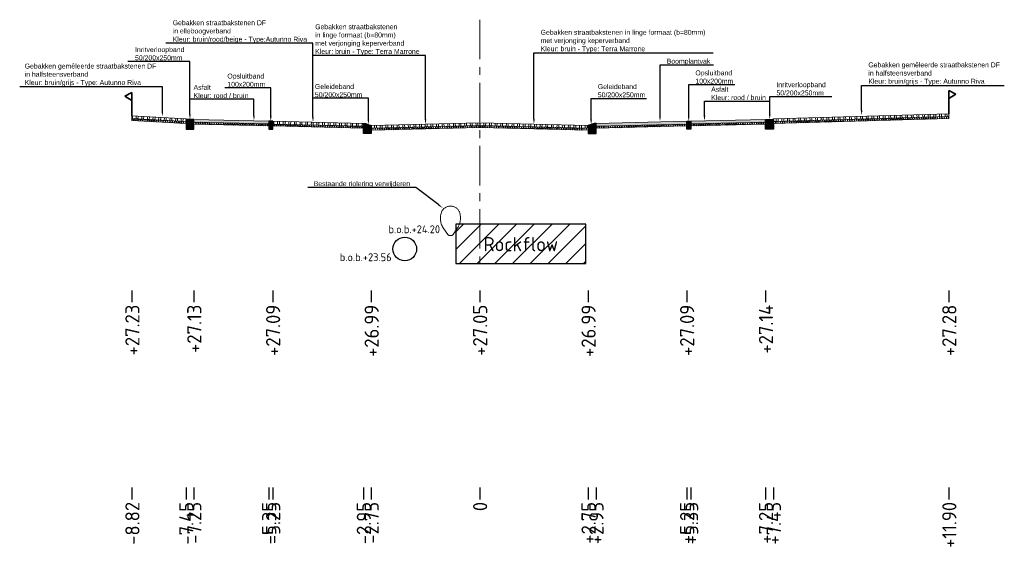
# Model space of a CAD drawing. Header units: metres. Extents: x 198530 to 198748, y 355169 to 355318.
# Tile 33 of 37: x 198684 to 198709, y 355259 to 355273. Entities that reach past the tile are written whole.
import ezdxf
from ezdxf import colors
from ezdxf.entities.mleader import LeaderData, LeaderLine
from ezdxf.math import Vec2, Vec3

# ---------------------------------------------------------------- set-up
doc = ezdxf.new("R2010")
doc.units = ezdxf.units.M
doc.linetypes.add('AM-AS', pattern=[16, 10, -2, 2, -2])
doc.linetypes.add('RI-GWA', pattern=[18.45, 6, -1.8, 1.75, -1.8, 1.75, -1.8, 1.75, -1.8])
doc.layers.get('Defpoints').update_dxf_attribs({"lineweight": 25})
for name, color, linetype, lineweight in [('B-WE-RI-GWA-BESTAANDE RIOLERING', 252, 'RI-GWA', 18), ('C3D-LABELS', 7, 'Continuous', 25), ('N-WE-AM-AS-G', 10, 'AM-AS', 18), ('N-WE-VH-VERHARDING_FUNDERING-G', 7, 'Continuous', 35), ('X-XX-AL-T25', 7, 'Continuous', 25)]:
    doc.layers.add(name, color=color, linetype=linetype, lineweight=lineweight)
for name, color, linetype in [('N-WE-AL-DETAIL-G', 7, 'Continuous'), ('N-WE-RI-DWA-NIEUWE RIOLERING', 7, 'Continuous'), ('N-WE-VH-ROCKFLOW-G', 10, 'Continuous')]:
    doc.layers.add(name, color=color, linetype=linetype)
doc.styles.add('NLCS-ISO', font='NLCS-ISO.ttf')
doc.styles.add('NLCS-ISO-M200-T25', font='NLCS-ISO.ttf', dxfattribs={"height": 0.5})
doc.styles.add('NLCS-ISO-M50-T25', font='NLCS-ISO.ttf', dxfattribs={"height": 0.125})
pattern_1 = [(60, (-3613.88653, -302.51122), (-0.0433012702, 0.025), []), (120, (-3613.88653, -302.51122), (-0.0433012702, -0.025), [])]

# ---------------------------------------------------------------- blocks, each defined once
blk = doc.blocks.new('*U12')
at = {"lineweight": 9}
h = blk.add_hatch(dxfattribs=at)
h.set_pattern_fill('ANSI32', color=252, scale=0.015, angle=47)
h.paths.add_polyline_path([(0, 0), (-2.75, -0.069), (-2.749, -0.139), (0.001, -0.07)])
h = blk.add_hatch(dxfattribs=at)
h.set_pattern_fill('AVH-ASFALT', color=252, scale=0.05, pattern_type=2)
h.set_pattern_definition(pattern_1)
h.paths.add_polyline_path([(0.001, -0.07), (-2.749, -0.139), (-2.749, -0.189), (0.001, -0.12)])
for points in [[(0.001, -0.12), (-2.749, -0.189), (-2.75, -0.069), (0, 0)], [(0.001, -0.07), (-2.749, -0.139)]]:
    blk.add_lwpolyline(points, dxfattribs=at)
at = {"layer": 'Defpoints', "color": 6, "lineweight": 9}
for points in [[(0, 0), (-2.75, -0.069), (-2.749, -0.139), (0.001, -0.07)], [(0.001, -0.07), (-2.749, -0.139), (-2.749, -0.189), (0.001, -0.12)]]:
    blk.add_lwpolyline(points, close=True, dxfattribs=at)
blk = doc.blocks.new('*U14')
at = {"lineweight": 9}
h = blk.add_hatch(dxfattribs=at)
h.set_pattern_fill('ANSI32', color=252, scale=0.015, angle=47)
h.paths.add_polyline_path([(0, 0), (-2.75, -0.069), (-2.749, -0.139), (0.001, -0.07)])
h = blk.add_hatch(dxfattribs=at)
h.set_pattern_fill('AVH-ASFALT', color=252, scale=0.05, pattern_type=2)
h.set_pattern_definition(pattern_1)
h.paths.add_polyline_path([(0.001, -0.07), (-2.749, -0.139), (-2.749, -0.189), (0.001, -0.12)])
for points in [[(0.001, -0.12), (-2.749, -0.189), (-2.75, -0.069), (0, 0)], [(0.001, -0.07), (-2.749, -0.139)]]:
    blk.add_lwpolyline(points, dxfattribs=at)
at = {"layer": 'Defpoints', "color": 6, "lineweight": 9}
for points in [[(0, 0), (-2.75, -0.069), (-2.749, -0.139), (0.001, -0.07)], [(0.001, -0.07), (-2.749, -0.139), (-2.749, -0.189), (0.001, -0.12)]]:
    blk.add_lwpolyline(points, close=True, dxfattribs=at)
blk = doc.blocks.new('Geleideband_5-20x25')
at = {"layer": 'N-WE-AL-DETAIL-G'}
h = blk.add_hatch(color=252, dxfattribs=at)
h.dxf.hatch_style = 1
h.paths.add_polyline_path([(0.2, -0.25), (0, -0.25), (0, 0), (0.05, 0), (0.2, -0.05)])
blk.add_lwpolyline([(0.2, -0.25), (0, -0.25), (0, 0), (0.05, 0), (0.2, -0.05)], close=True)
blk = doc.blocks.new('*U110')
at = {"lineweight": 9}
h = blk.add_hatch(dxfattribs=at)
h.set_pattern_fill('GRAVEL', color=252, scale=0.005)
h.paths.add_polyline_path([(0, 0), (-2.3, -0.057), (-2.299, -0.127), (0.001, -0.07)])
h = blk.add_hatch(dxfattribs=at)
h.set_pattern_fill('AVH-ASFALT', color=252, scale=0.05, pattern_type=2)
h.set_pattern_definition(pattern_1)
h.paths.add_polyline_path([(0.001, -0.07), (-2.299, -0.127), (-2.299, -0.177), (0.001, -0.12)])
for points in [[(0.001, -0.12), (-2.299, -0.177), (-2.3, -0.057), (0, 0)], [(0.001, -0.07), (-2.299, -0.127)]]:
    blk.add_lwpolyline(points, dxfattribs=at)
at = {"layer": 'Defpoints', "color": 6, "lineweight": 9}
for points in [[(0, 0), (-2.3, -0.057), (-2.299, -0.127), (0.001, -0.07)], [(0.001, -0.07), (-2.299, -0.127), (-2.299, -0.177), (0.001, -0.12)]]:
    blk.add_lwpolyline(points, close=True, dxfattribs=at)
blk = doc.blocks.new('Opsluitband_100x200')
at = {"layer": 'N-WE-AL-DETAIL-G'}
h = blk.add_hatch(color=252, dxfattribs=at)
h.dxf.hatch_style = 1
h.paths.add_polyline_path([(0.1, 0), (0, 0), (0, -0.2), (0.1, -0.2)])
blk.add_lwpolyline([(0, -0.2), (0, 0), (0.1, 0), (0.1, -0.2)], close=True)
blk = doc.blocks.new('*U103')
at = {"lineweight": 9}
h = blk.add_hatch(color=252, dxfattribs=at)
h.dxf.hatch_style = 1
h.paths.add_polyline_path([(0, 0), (-1.9, -0.048), (-1.899, -0.117), (0.001, -0.07)])
h = blk.add_hatch(dxfattribs=at)
h.set_pattern_fill('AVH-ASFALT', color=252, scale=0.05, pattern_type=2)
h.set_pattern_definition(pattern_1)
h.paths.add_polyline_path([(0.001, -0.07), (-1.899, -0.117), (-1.899, -0.167), (0.001, -0.12)])
for points in [[(0.001, -0.12), (-1.899, -0.167), (-1.9, -0.048), (0, 0)], [(0.001, -0.07), (-1.899, -0.117)]]:
    blk.add_lwpolyline(points, dxfattribs=at)
at = {"layer": 'Defpoints', "color": 6, "lineweight": 9}
for points in [[(0, 0), (-1.9, -0.048), (-1.899, -0.117), (0.001, -0.07)], [(0.001, -0.07), (-1.899, -0.117), (-1.899, -0.167), (0.001, -0.12)]]:
    blk.add_lwpolyline(points, close=True, dxfattribs=at)
blk = doc.blocks.new('Inritverloopband_20x25')
at = {"layer": 'N-WE-AL-DETAIL-G'}
h = blk.add_hatch(color=252, dxfattribs=at)
h.dxf.hatch_style = 1
h.paths.add_polyline_path([(0.2, -0.25), (0, -0.25), (0, 0), (0.2, 0)])
blk.add_lwpolyline([(0.2, -0.25), (0, -0.25), (0, 0), (0.2, 0)], close=True)
blk.add_lwpolyline([(0.2, 0), (0.2, 0.01)])
blk = doc.blocks.new('*U41')
at = {"lineweight": 9}
h = blk.add_hatch(dxfattribs=at)
h.set_pattern_fill('ANSI32', color=252, scale=0.015, angle=47)
h.paths.add_polyline_path([(0, 0), (-4.45, -0.111), (-4.45, -0.181), (0.001, -0.07)])
h = blk.add_hatch(dxfattribs=at)
h.set_pattern_fill('AVH-ASFALT', color=252, scale=0.05, pattern_type=2)
h.set_pattern_definition(pattern_1)
h.paths.add_polyline_path([(0.001, -0.07), (-4.45, -0.181), (-4.45, -0.231), (0.001, -0.12)])
for points in [[(0.001, -0.12), (-4.45, -0.231), (-4.451, -0.111), (0, 0)], [(0.001, -0.07), (-4.45, -0.181)]]:
    blk.add_lwpolyline(points, dxfattribs=at)
at = {"layer": 'Defpoints', "color": 6, "lineweight": 9}
for points in [[(0, 0), (-4.45, -0.111), (-4.45, -0.181), (0.001, -0.07)], [(0.001, -0.07), (-4.45, -0.181), (-4.45, -0.231), (0.001, -0.12)]]:
    blk.add_lwpolyline(points, close=True, dxfattribs=at)
blk = doc.blocks.new('OBJ_Grens')
at = {"layer": 'N-WE-VH-VERHARDING_FUNDERING-G'}
for p, q in [((0, 0), (0, 0.586)), ((0, 0.586), (0.179, 0.496)), ((0.179, 0.496), (0, 0.386))]:
    blk.add_line(p, q, dxfattribs=at)
blk = doc.blocks.new('*U13')
at = {"lineweight": 9}
h = blk.add_hatch(dxfattribs=at)
h.set_pattern_fill('ANSI32', color=252, scale=0.015, angle=47)
h.paths.add_polyline_path([(0, 0), (-2.3, -0.057), (-2.299, -0.127), (0.001, -0.07)])
h = blk.add_hatch(dxfattribs=at)
h.set_pattern_fill('AVH-ASFALT', color=252, scale=0.05, pattern_type=2)
h.set_pattern_definition(pattern_1)
h.paths.add_polyline_path([(0.001, -0.07), (-2.299, -0.127), (-2.299, -0.177), (0.001, -0.12)])
for points in [[(0.001, -0.12), (-2.299, -0.177), (-2.3, -0.057), (0, 0)], [(0.001, -0.07), (-2.299, -0.127)]]:
    blk.add_lwpolyline(points, dxfattribs=at)
at = {"layer": 'Defpoints', "color": 6, "lineweight": 9}
for points in [[(0, 0), (-2.3, -0.057), (-2.299, -0.127), (0.001, -0.07)], [(0.001, -0.07), (-2.299, -0.127), (-2.299, -0.177), (0.001, -0.12)]]:
    blk.add_lwpolyline(points, close=True, dxfattribs=at)
blk = doc.blocks.new('*U42')
at = {"lineweight": 9}
h = blk.add_hatch(dxfattribs=at)
h.set_pattern_fill('ANSI32', color=252, scale=0.015, angle=47)
h.paths.add_polyline_path([(0, 0), (-1.372, -0.034), (-1.371, -0.104), (0.001, -0.07)])
h = blk.add_hatch(dxfattribs=at)
h.set_pattern_fill('AVH-ASFALT', color=252, scale=0.05, pattern_type=2)
h.set_pattern_definition(pattern_1)
h.paths.add_polyline_path([(0.001, -0.07), (-1.371, -0.104), (-1.371, -0.154), (0.001, -0.12)])
for points in [[(0.001, -0.12), (-1.371, -0.154), (-1.372, -0.034), (0, 0)], [(0.001, -0.07), (-1.371, -0.104)]]:
    blk.add_lwpolyline(points, dxfattribs=at)
at = {"layer": 'Defpoints', "color": 6, "lineweight": 9}
for points in [[(0, 0), (-1.372, -0.034), (-1.371, -0.104), (0.001, -0.07)], [(0.001, -0.07), (-1.371, -0.104), (-1.371, -0.154), (0.001, -0.12)]]:
    blk.add_lwpolyline(points, close=True, dxfattribs=at)

msp = doc.modelspace()

# ---------------------------------------------------------------- hatches: boundary and pattern name
at = {"layer": 'N-WE-VH-ROCKFLOW-G'}
h = msp.add_hatch(dxfattribs=at)
h.set_pattern_fill('ANSI31', color=256, scale=0.1)
h.set_pattern_definition([(45, (152.085, -22.56), (-0.22450640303, 0.22450640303), [])])
h.paths.add_polyline_path([(198695.15, 355266.482), (198698.45, 355266.482), (198698.45, 355267.482), (198695.15, 355267.482)])
h.paths.add_polyline_path([(198695.728, 355266.559), (198697.852, 355266.559), (198697.852, 355267.423), (198695.728, 355267.423)], flags=24)

# ---------------------------------------------------------------- linework, layer by layer
at = {"layer": 'B-WE-RI-GWA-BESTAANDE RIOLERING'}
msp.add_lwpolyline([(198694.952, 355267.216), (198694.852, 355267.36, -0.266628), (198694.799, 355267.809, -0.62829), (198695.245, 355267.789, -0.238625), (198695.182, 355267.36), (198695.082, 355267.216, -0.38881)], format="xyb", close=True, dxfattribs=at)
at = {"layer": 'C3D-LABELS', "color": 7, "linetype": 'Continuous', "lineweight": 25}
for p, q in [((198686.94, 355265.8), (198686.94, 355265.5)), ((198688.51, 355265.8), (198688.51, 355265.5)), ((198690.51, 355265.8), (198690.51, 355265.5)), ((198693.01, 355265.8), (198693.01, 355265.5)), ((198695.76, 355265.8), (198695.76, 355265.5)), ((198698.51, 355265.8), (198698.51, 355265.5)), ((198701.01, 355265.8), (198701.01, 355265.5)), ((198703.01, 355265.8), (198703.01, 355265.5)), ((198707.66, 355265.8), (198707.66, 355265.5)), ((198686.94, 355260.801), (198686.94, 355260.501)), ((198688.31, 355260.801), (198688.31, 355260.501)), ((198688.51, 355260.801), (198688.51, 355260.501)), ((198690.41, 355260.801), (198690.41, 355260.501)), ((198690.51, 355260.801), (198690.51, 355260.501)), ((198692.81, 355260.801), (198692.81, 355260.501)), ((198693.01, 355260.801), (198693.01, 355260.501)), ((198695.76, 355260.801), (198695.76, 355260.501)), ((198698.51, 355260.801), (198698.51, 355260.501)), ((198698.71, 355260.801), (198698.71, 355260.501)), ((198701.01, 355260.801), (198701.01, 355260.501)), ((198701.11, 355260.801), (198701.11, 355260.501)), ((198703.01, 355260.801), (198703.01, 355260.501)), ((198703.21, 355260.801), (198703.21, 355260.501)), ((198707.66, 355260.801), (198707.66, 355260.501))]:
    msp.add_line(p, q, dxfattribs=at)
at = {"layer": 'N-WE-AM-AS-G', "ltscale": 0.1}
msp.add_lwpolyline([(198695.76, 355272.664), (198695.76, 355266.264)], dxfattribs=at)
at = {"layer": 'N-WE-RI-DWA-NIEUWE RIOLERING'}
msp.add_circle((198693.858, 355266.851), 0.3, dxfattribs=at)
at = {"layer": 'N-WE-VH-ROCKFLOW-G'}
msp.add_lwpolyline([(198695.15, 355266.482), (198698.45, 355266.482), (198698.45, 355267.482), (198695.15, 355267.482)], close=True, dxfattribs=at)

# ---------------------------------------------------------------- block references
at = {"layer": 'N-WE-AL-DETAIL-G', "xscale": -1}
for name, p in [('OBJ_Grens', (198686.94, 355270.23)), ('Inritverloopband_20x25', (198688.51, 355270.138)), ('*U103', (198688.51, 355270.138)), ('Opsluitband_100x200', (198690.51, 355270.088)), ('*U14', (198695.76, 355270.05)), ('Geleideband_5-20x25', (198698.71, 355270.031))]:
    msp.add_blockref(name, p, dxfattribs=at)
at = {"layer": 'N-WE-AL-DETAIL-G'}
for name, p in [('OBJ_Grens', (198707.66, 355270.28)), ('*U103', (198703.01, 355270.138)), ('Inritverloopband_20x25', (198703.01, 355270.138)), ('Geleideband_5-20x25', (198692.81, 355270.031)), ('*U12', (198695.76, 355270.05)), ('Opsluitband_100x200', (198701.01, 355270.088))]:
    msp.add_blockref(name, p, dxfattribs=at)
at = {"layer": 'N-WE-AL-DETAIL-G', "xscale": -1}
for name, p, rotation in [('*U42', (198686.94, 355270.23), 358.047396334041), ('*U110', (198698.71, 355270.031), 2.864192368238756)]:
    msp.add_blockref(name, p, dxfattribs=dict(at, rotation=rotation))
at = {"layer": 'N-WE-AL-DETAIL-G'}
for name, p, rotation in [('*U13', (198692.81, 355270.031), 357.1318602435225), ('*U41', (198707.66, 355270.28), 0.2543721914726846)]:
    msp.add_blockref(name, p, dxfattribs=dict(at, rotation=rotation))

# ---------------------------------------------------------------- texts
at = {"layer": 'B-WE-RI-GWA-BESTAANDE RIOLERING', "insert": (198693.445, 355267.451), "char_height": 0.2, "attachment_point": 1, "style": 'NLCS-ISO-M200-T25'}
msp.add_mtext_dynamic_manual_height_columns('b.o.b.+24.20', width=1.70356, gutter_width=2.5, heights=[0.543], dxfattribs=at)
at = {"layer": 'C3D-LABELS', "color": 7, "linetype": 'Continuous', "lineweight": 25, "char_height": 0.36, "attachment_point": 6, "rotation": 90, "style": 'NLCS-ISO'}
for s, insert in [('+27.23', (198686.95, 355265.439)), ('+27.13', (198688.52, 355265.439)), ('+27.09', (198690.52, 355265.439)), ('+26.99', (198693.02, 355265.439)), ('+27.05', (198695.77, 355265.439)), ('+26.99', (198698.52, 355265.439)), ('+27.09', (198701.02, 355265.439)), ('+27.14', (198703.02, 355265.439)), ('+27.28', (198707.67, 355265.439)), ('-8.82', (198686.95, 355260.44)), ('-7.45', (198688.32, 355260.44)), ('-7.25', (198688.52, 355260.44)), ('-5.35', (198690.42, 355260.44)), ('-5.25', (198690.52, 355260.44)), ('-2.95', (198692.82, 355260.44)), ('-2.75', (198693.02, 355260.44)), ('0', (198695.77, 355260.44)), ('+2.75', (198698.52, 355260.44)), ('+2.95', (198698.72, 355260.44)), ('+5.25', (198701.02, 355260.44)), ('+5.35', (198701.12, 355260.44)), ('+7.25', (198703.02, 355260.44)), ('+7.45', (198703.22, 355260.44)), ('+11.90', (198707.67, 355260.44))]:
    msp.add_mtext(s, dxfattribs=dict(at, insert=insert))
at = {"layer": 'N-WE-RI-DWA-NIEUWE RIOLERING', "insert": (198692.209, 355266.742), "char_height": 0.2, "attachment_point": 1, "style": 'NLCS-ISO-M200-T25'}
msp.add_mtext_dynamic_manual_height_columns('b.o.b.+23.56', width=1.70356, gutter_width=2.5, heights=[0.543], dxfattribs=at)
at = {"layer": 'N-WE-VH-ROCKFLOW-G', "insert": (198695.854, 355267.153), "char_height": 0.36, "attachment_point": 1, "style": 'NLCS-ISO'}
msp.add_mtext('Rockflow', dxfattribs=at)

# ---------------------------------------------------------------- leaders
at = {"layer": 'X-XX-AL-T25'}
ml = msp.add_multileader_mtext('Standard', dxfattribs=at)
ml.set_content('{\\fArial|b0|i0|c0|p34;Gebakken straatbakstenen DF \\Pin elleboogverband\\PKleur: bruin/rood/beige - Type:Autunno Riva}', color=256, style='NLCS-ISO-M50-T25')
ml.set_leader_properties(color=256, linetype='ByLayer', lineweight=-1)
ml.build(insert=Vec2(0, 0))
ml.multileader.update_dxf_attribs({"text_left_attachment_type": 5, "text_right_attachment_type": 5, "dogleg_length": 0.125, "arrow_head_size": 0.125})
ctx = ml.context
ctx.base_point, ctx.char_height, ctx.arrow_head_size, ctx.landing_gap_size, ctx.plane_origin = Vec3(198687.928, 355272.067), 0.125, 0.125, 0.045, Vec3(198691.011, 355270.417)
ctx.left_attachment, ctx.right_attachment = 5, 5
notes = []
notes.append((ctx, [(0, (1, 1, 0), (198691.53, 355272.067), (-1, 0), 0.125, [(0, [(198691.53, 355270.069)], 0, [])])]))
ctx.mtext.insert, ctx.mtext.flow_direction = Vec3(198687.973, 355272.649), 5
ml = msp.add_multileader_mtext('Standard', dxfattribs=at)
ml.set_content('{\\fArial|b0|i0|c0|p34;Gebakken straatbakstenen \\Pin linge formaat (b=80mm) \\Pmet verjonging keperverband\\PKleur: bruin - Type: Terra Marrone}', color=256, style='NLCS-ISO-M50-T25')
ml.set_leader_properties(color=256, linetype='ByLayer', lineweight=-1)
ml.build(insert=Vec2(0, 0))
ml.multileader.update_dxf_attribs({"text_left_attachment_type": 5, "text_right_attachment_type": 5, "dogleg_length": 0.125, "arrow_head_size": 0.125})
ctx = ml.context
ctx.base_point, ctx.char_height, ctx.arrow_head_size, ctx.landing_gap_size, ctx.plane_origin = Vec3(198691.541, 355271.756), 0.125, 0.125, 0.045, Vec3(198694.904, 355270.363)
ctx.left_attachment, ctx.right_attachment = 5, 5
notes.append((ctx, [(1, (1, 1, 0), (198694.385, 355271.756), (-1, 0), 0.125, [(0, [(198694.385, 355270.015)], 0, [])])]))
ctx.mtext.insert, ctx.mtext.flow_direction = Vec3(198691.586, 355272.547), 5
ml = msp.add_multileader_mtext('Standard', dxfattribs=at)
ml.set_content('{\\fArial|b0|i0|c0|p34;Gebakken straatbakstenen in linge formaat (b=80mm) \\Pmet verjonging keperverband\\PKleur: bruin - Type: Terra Marrone}', color=256, style='NLCS-ISO-M50-T25')
ml.set_leader_properties(color=256, linetype='ByLayer', lineweight=-1)
ml.build(insert=Vec2(0, 0))
ml.multileader.update_dxf_attribs({"text_left_attachment_type": 5, "text_right_attachment_type": 5, "dogleg_length": 0.125, "arrow_head_size": 0.125})
ctx = ml.context
ctx.base_point, ctx.char_height, ctx.arrow_head_size, ctx.landing_gap_size, ctx.plane_origin = Vec3(198697.26, 355271.826), 0.125, 0.125, 0.045, Vec3(198697.654, 355270.366)
ctx.left_attachment, ctx.right_attachment = 5, 5
notes.append((ctx, [(0, (1, 1, 0), (198697.135, 355271.826), (1, 0), 0.125, [(0, [(198697.135, 355270.018)], 0, [])])]))
ctx.mtext.insert, ctx.mtext.flow_direction = Vec3(198697.305, 355272.406), 5
ml = msp.add_multileader_mtext('Standard', dxfattribs=at)
ml.set_content('{\\fArial|b0|i0|c0|p34;Inritverloopband \\P50/200x250mm}', color=256, style='NLCS-ISO-M50-T25')
ml.set_leader_properties(color=256, linetype='ByLayer', lineweight=-1)
ml.build(insert=Vec2(0, 0))
ml.multileader.update_dxf_attribs({"text_left_attachment_type": 5, "text_right_attachment_type": 5, "dogleg_length": 0.125, "arrow_head_size": 0.125})
ctx = ml.context
ctx.base_point, ctx.char_height, ctx.arrow_head_size, ctx.landing_gap_size, ctx.plane_origin = Vec3(198686.972, 355271.608), 0.125, 0.125, 0.045, Vec3(198688.929, 355270.486)
ctx.left_attachment, ctx.right_attachment = 5, 5
notes.append((ctx, [(1, (1, 1, 0), (198688.41, 355271.608), (-1, 0), 0.125, [(0, [(198688.41, 355270.138)], 0, [])])]))
ctx.mtext.insert, ctx.mtext.flow_direction = Vec3(198687.017, 355271.969), 5
ml = msp.add_multileader_mtext('Standard', dxfattribs=at)
ml.set_content('{\\fArial|b0|i0|c0|p34;Boomplantvak}', color=256, style='NLCS-ISO-M50-T25')
ml.set_leader_properties(color=256, linetype='ByLayer', lineweight=-1)
ml.build(insert=Vec2(0, 0))
ml.multileader.update_dxf_attribs({"text_left_attachment_type": 5, "text_right_attachment_type": 5, "dogleg_length": 0.125, "arrow_head_size": 0.125})
ctx = ml.context
ctx.base_point, ctx.char_height, ctx.arrow_head_size, ctx.landing_gap_size, ctx.plane_origin = Vec3(198700.457, 355271.516), 0.125, 0.125, 0.045, Vec3(198700.852, 355270.432)
ctx.left_attachment, ctx.right_attachment = 5, 5
notes.append((ctx, [(0, (1, 1, 0), (198700.332, 355271.516), (1, 0), 0.125, [(0, [(198700.332, 355270.085)], 0, [])])]))
ctx.mtext.insert, ctx.mtext.flow_direction = Vec3(198700.502, 355271.675), 5
ml = msp.add_multileader_mtext('Standard', dxfattribs=at)
ml.set_content('{\\fArial|b0|i0|c0|p34;Gebakken gemêleerde straatbakstenen DF \\Pin halfsteensverband\\PKleur: bruin/grijs - Type: Autunno Riva}', color=256, style='NLCS-ISO-M50-T25')
ml.set_leader_properties(color=256, linetype='ByLayer', lineweight=-1)
ml.build(insert=Vec2(0, 0))
ml.multileader.update_dxf_attribs({"text_left_attachment_type": 5, "text_right_attachment_type": 5, "dogleg_length": 0.125, "arrow_head_size": 0.125})
ctx = ml.context
ctx.base_point, ctx.char_height, ctx.arrow_head_size, ctx.landing_gap_size, ctx.plane_origin = Vec3(198684.173, 355270.966), 0.125, 0.125, 0.045, Vec3(198686.153, 355270.499)
ctx.left_attachment, ctx.right_attachment = 5, 5
notes.append((ctx, [(1, (1, 1, 0), (198687.71, 355270.966), (-1, 0), 0.125, [(0, [(198687.71, 355270.209)], 0, [])])]))
ctx.mtext.insert, ctx.mtext.flow_direction = Vec3(198684.218, 355271.551), 5
ml = msp.add_multileader_mtext('Standard', dxfattribs=at)
ml.set_content('{\\fArial|b0|i0|c0|p34;Opsluitband\\P100x200mm}', color=256, style='NLCS-ISO-M50-T25')
ml.set_leader_properties(color=256, linetype='ByLayer', lineweight=-1)
ml.build(insert=Vec2(0, 0))
ml.multileader.update_dxf_attribs({"text_left_attachment_type": 5, "text_right_attachment_type": 5, "dogleg_length": 0.125, "arrow_head_size": 0.125})
ctx = ml.context
ctx.base_point, ctx.char_height, ctx.arrow_head_size, ctx.landing_gap_size, ctx.plane_origin = Vec3(198701.185, 355271.017), 0.125, 0.125, 0.045, Vec3(198701.579, 355270.436)
ctx.left_attachment, ctx.right_attachment = 5, 5
notes.append((ctx, [(0, (1, 1, 0), (198701.06, 355271.017), (1, 0), 0.125, [(0, [(198701.06, 355270.088)], 0, [])])]))
ctx.mtext.insert, ctx.mtext.flow_direction = Vec3(198701.23, 355271.378), 5
ml = msp.add_multileader_mtext('Standard', dxfattribs=at)
ml.set_content('{\\fArial|b0|i0|c0|p34;Gebakken gemêleerde straatbakstenen DF \\Pin halfsteensverband\\PKleur: bruin/grijs - Type: Autunno Riva}', color=256, style='NLCS-ISO-M50-T25')
ml.set_leader_properties(color=256, linetype='ByLayer', lineweight=-1)
ml.build(insert=Vec2(0, 0))
ml.multileader.update_dxf_attribs({"text_left_attachment_type": 5, "text_right_attachment_type": 5, "dogleg_length": 0.125, "arrow_head_size": 0.125})
ctx = ml.context
ctx.base_point, ctx.char_height, ctx.arrow_head_size, ctx.landing_gap_size, ctx.plane_origin = Vec3(198705.571, 355270.997), 0.125, 0.125, 0.045, Vec3(198703.889, 355270.53)
ctx.left_attachment, ctx.right_attachment = 5, 5
notes.append((ctx, [(0, (1, 1, 0), (198705.446, 355270.997), (1, 0), 0.125, [(0, [(198705.446, 355270.24)], 0, [])])]))
ctx.mtext.insert, ctx.mtext.flow_direction = Vec3(198705.616, 355271.582), 5
ml = msp.add_multileader_mtext('Standard', dxfattribs=at)
ml.set_content('{\\fArial|b0|i0|c0|p34;Opsluitband\\P100x200mm}', color=256, style='NLCS-ISO-M50-T25')
ml.set_leader_properties(color=256, linetype='ByLayer', lineweight=-1)
ml.build(insert=Vec2(0, 0))
ml.multileader.update_dxf_attribs({"text_left_attachment_type": 5, "text_right_attachment_type": 5, "dogleg_length": 0.125, "arrow_head_size": 0.125})
ctx = ml.context
ctx.base_point, ctx.char_height, ctx.arrow_head_size, ctx.landing_gap_size, ctx.plane_origin = Vec3(198689.314, 355270.936), 0.125, 0.125, 0.045, Vec3(198690.979, 355270.436)
ctx.left_attachment, ctx.right_attachment = 5, 5
notes.append((ctx, [(1, (1, 1, 0), (198690.46, 355270.936), (-1, 0), 0.125, [(0, [(198690.46, 355270.088)], 0, [])])]))
ctx.mtext.insert, ctx.mtext.flow_direction = Vec3(198689.359, 355271.297), 5
ml = msp.add_multileader_mtext('Standard', dxfattribs=at)
ml.set_content('{\\fArial|b0|i0|c0|p34;Asfalt\\PKleur: rood / bruin}', color=256, style='NLCS-ISO-M50-T25')
ml.set_leader_properties(color=256, linetype='ByLayer', lineweight=-1)
ml.build(insert=Vec2(0, 0))
ml.multileader.update_dxf_attribs({"text_left_attachment_type": 5, "text_right_attachment_type": 5, "dogleg_length": 0.125, "arrow_head_size": 0.125})
ctx = ml.context
ctx.base_point, ctx.char_height, ctx.arrow_head_size, ctx.landing_gap_size, ctx.plane_origin = Vec3(198688.456, 355270.648), 0.125, 0.125, 0.045, Vec3(198690.553, 355270.473)
ctx.left_attachment, ctx.right_attachment = 5, 5
notes.append((ctx, [(1, (1, 1, 0), (198690.034, 355270.648), (-1, 0), 0.125, [(0, [(198690.034, 355270.108)], 0, [])])]))
ctx.mtext.insert, ctx.mtext.flow_direction = Vec3(198688.501, 355271.011), 5
ml = msp.add_multileader_mtext('Standard', dxfattribs=at)
ml.set_content('{\\fArial|b0|i0|c0|p34;Geleideband\\P50/200x250mm}', color=256, style='NLCS-ISO-M50-T25')
ml.set_leader_properties(color=256, linetype='ByLayer', lineweight=-1)
ml.build(insert=Vec2(0, 0))
ml.multileader.update_dxf_attribs({"text_left_attachment_type": 5, "text_right_attachment_type": 5, "dogleg_length": 0.125, "arrow_head_size": 0.125})
ctx = ml.context
ctx.base_point, ctx.char_height, ctx.arrow_head_size, ctx.landing_gap_size, ctx.plane_origin = Vec3(198691.535, 355270.671), 0.125, 0.125, 0.045, Vec3(198693.454, 355270.357)
ctx.left_attachment, ctx.right_attachment = 5, 5
notes.append((ctx, [(1, (1, 1, 0), (198692.935, 355270.671), (-1, 0), 0.125, [(0, [(198692.935, 355270.009)], 0, [])])]))
ctx.mtext.insert, ctx.mtext.flow_direction = Vec3(198691.58, 355271.033), 5
ml = msp.add_multileader_mtext('Standard', dxfattribs=at)
ml.set_content('{\\fArial|b0|i0|c0|p34;Geleideband\\P50/200x250mm}', color=256, style='NLCS-ISO-M50-T25')
ml.set_leader_properties(color=256, linetype='ByLayer', lineweight=-1)
ml.build(insert=Vec2(0, 0))
ml.multileader.update_dxf_attribs({"text_left_attachment_type": 5, "text_right_attachment_type": 5, "dogleg_length": 0.125, "arrow_head_size": 0.125})
ctx = ml.context
ctx.base_point, ctx.char_height, ctx.arrow_head_size, ctx.landing_gap_size, ctx.plane_origin = Vec3(198698.71, 355270.667), 0.125, 0.125, 0.045, Vec3(198699.104, 355270.353)
ctx.left_attachment, ctx.right_attachment = 5, 5
notes.append((ctx, [(0, (1, 1, 0), (198698.585, 355270.667), (1, 0), 0.125, [(0, [(198698.585, 355270.006)], 0, [])])]))
ctx.mtext.insert, ctx.mtext.flow_direction = Vec3(198698.755, 355271.03), 5
ml = msp.add_multileader_mtext('Standard', dxfattribs=at)
ml.set_content('{\\fArial|b0|i0|c0|p34;Asfalt\\PKleur: rood / bruin}', color=256, style='NLCS-ISO-M50-T25')
ml.set_leader_properties(color=256, linetype='ByLayer', lineweight=-1)
ml.build(insert=Vec2(0, 0))
ml.multileader.update_dxf_attribs({"text_left_attachment_type": 5, "text_right_attachment_type": 5, "dogleg_length": 0.125, "arrow_head_size": 0.125})
ctx = ml.context
ctx.base_point, ctx.char_height, ctx.arrow_head_size, ctx.landing_gap_size, ctx.plane_origin = Vec3(198701.585, 355270.6), 0.125, 0.125, 0.045, Vec3(198701.979, 355270.477)
ctx.left_attachment, ctx.right_attachment = 5, 5
notes.append((ctx, [(0, (1, 1, 0), (198701.46, 355270.6), (1, 0), 0.125, [(0, [(198701.46, 355270.102)], 0, [])])]))
ctx.mtext.insert, ctx.mtext.flow_direction = Vec3(198701.63, 355270.962), 5
ml = msp.add_multileader_mtext('Standard', dxfattribs=at)
ml.set_content('{\\fArial|b0|i0|c0|p34;Inritverloopband \\P50/200x250mm}', color=256, style='NLCS-ISO-M50-T25')
ml.set_leader_properties(color=256, linetype='ByLayer', lineweight=-1)
ml.build(insert=Vec2(0, 0))
ml.multileader.update_dxf_attribs({"text_left_attachment_type": 5, "text_right_attachment_type": 5, "dogleg_length": 0.125, "arrow_head_size": 0.125})
ctx = ml.context
ctx.base_point, ctx.char_height, ctx.arrow_head_size, ctx.landing_gap_size, ctx.plane_origin = Vec3(198703.24, 355270.718), 0.125, 0.125, 0.045, Vec3(198703.634, 355270.484)
ctx.left_attachment, ctx.right_attachment = 5, 5
notes.append((ctx, [(0, (1, 1, 0), (198703.115, 355270.718), (1, 0), 0.125, [(0, [(198703.115, 355270.137)], 0, [])])]))
ctx.mtext.insert, ctx.mtext.flow_direction = Vec3(198703.285, 355271.078), 5
ml = msp.add_multileader_mtext('Standard', dxfattribs=at)
ml.set_content('{\\fArial|b0|i0|c0|p34;Bestaande riolering verwijderen}', color=256, style='NLCS-ISO-M50-T25')
ml.set_leader_properties(color=256, linetype='ByLayer', lineweight=-1)
ml.build(insert=Vec2(0, 0))
ml.multileader.update_dxf_attribs({"text_left_attachment_type": 5, "text_right_attachment_type": 5, "dogleg_length": 0.125, "arrow_head_size": 0.125})
ctx = ml.context
ctx.base_point, ctx.char_height, ctx.arrow_head_size, ctx.landing_gap_size, ctx.plane_origin = Vec3(198691.503, 355268.408), 0.125, 0.125, 0.045, Vec3(198696.157, 355268.094)
ctx.left_attachment, ctx.right_attachment = 5, 5
notes.append((ctx, [(1, (1, 1, 0), (198694.14, 355268.408), (-1, 0), 0.125, [(0, [(198694.821, 355267.891)], 0, [])])]))
ctx.mtext.insert, ctx.mtext.flow_direction = Vec3(198691.548, 355268.57), 5
for ctx, leaders in notes:
    for number, flags, end, landing, length, lines in leaders:
        leader = LeaderData()
        leader.index, (leader.has_last_leader_line, leader.has_dogleg_vector, leader.attachment_direction) = number, flags
        leader.last_leader_point, leader.dogleg_vector, leader.dogleg_length = Vec3(end), Vec3(landing), length
        for number, points, colour, breaks in lines:
            line = LeaderLine()
            line.index, line.vertices, line.color, line.breaks = number, Vec3.list(points), colors.encode_raw_color(colour), breaks
            leader.lines.append(line)
        ctx.leaders.append(leader)

doc.saveas('drawing.dxf')
